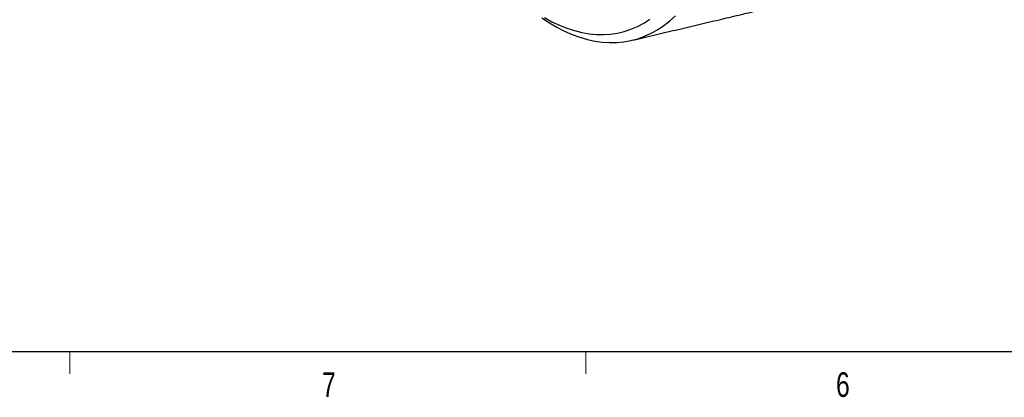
# Model space of a CAD drawing. Header units: millimetres. Extents: x 11 to 421, y 5 to 275.
# Tile 2 of 8: x 61 to 156, y 6 to 42. Entities that reach past the tile are written whole.
import ezdxf

# ---------------------------------------------------------------- set-up
doc = ezdxf.new("R2010")
doc.units = ezdxf.units.MM
doc.styles.add('SLDTEXTSTYLE0', font='TXT', dxfattribs={"width": 0.75})

msp = doc.modelspace()

# ---------------------------------------------------------------- linework, layer by layer
at = {"color": 7, "linetype": 'Continuous', "lineweight": 30}
msp.add_line((415.956791, 9.958659), (15.906791, 9.958659), dxfattribs=at)
at = {"color": 7, "linetype": 'Continuous', "lineweight": 0}
for p, q in [((65.906691, 9.958659), (65.906691, 7.804759)), ((115.912941, 9.958659), (115.912941, 7.804759))]:
    msp.add_line(p, q, dxfattribs=at)
at = {"color": 7, "linetype": 'Continuous', "lineweight": 30, "flags": 128}
for points in [[(111.649362, 42.31885), (112.391623, 41.834631), (113.134209, 41.403348), (113.875866, 41.025728), (114.615346, 40.702409), (115.3514, 40.433935), (116.082787, 40.220759), (116.808275, 40.06324), (117.526639, 39.961645), (118.236669, 39.916143), (118.937168, 39.926813), (119.626953, 39.993636), (120.304862, 40.1165), (120.969753, 40.295197), (121.620503, 40.529425), (122.256015, 40.818791), (122.875218, 41.162806), (123.477068, 41.560889), (124.060549, 42.012371), (124.624679, 42.516489)], [(111.918044, 42.338236), (112.648016, 41.941272), (113.376411, 41.598124), (114.101968, 41.309388), (114.823432, 41.075563), (115.539552, 40.897053), (116.24909, 40.774168), (116.950817, 40.707121), (117.643518, 40.696027), (118.325995, 40.740905), (118.997065, 40.841679), (119.655566, 40.998173), (120.30036, 41.210117), (120.930329, 41.477144), (121.544383, 41.798791), (122.141459, 42.174502)]]:
    msp.add_lwpolyline(points, dxfattribs=at)
at = {"color": 7, "linetype": 'Continuous', "lineweight": 30}
for points in [[(128.859879, 42.134542), (144.102396, 45.73098)], [(120.391814, 40.136521), (128.859879, 42.134542)]]:
    msp.add_open_spline(points, degree=1, dxfattribs=at)

# ---------------------------------------------------------------- texts
at = {"color": 7, "linetype": 'Continuous', "lineweight": 0, "char_height": 2.38125, "attachment_point": 1, "style": 'SLDTEXTSTYLE0'}
for s, insert in [('7', (90.358638, 7.95683)), ('6', (140.178161, 7.966848))]:
    msp.add_mtext(s, dxfattribs=dict(at, insert=insert))

doc.saveas('drawing.dxf')
